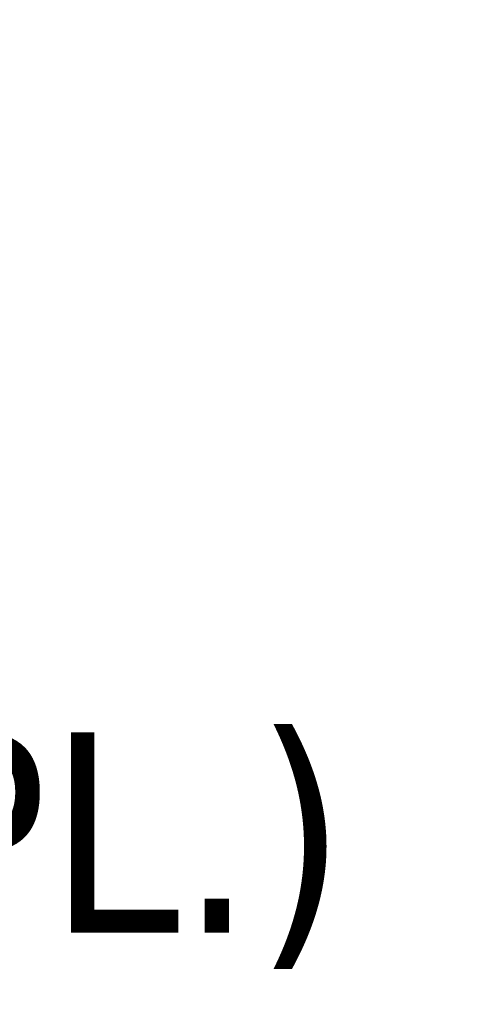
# Model space of a CAD drawing. Header units: inches. Extents: x 8 to 265, y 5 to 155.
# Tile 119 of 152: x 234.63 to 237.14, y 30.33 to 35.84. Entities that reach past the tile are written whole.
import ezdxf

# ---------------------------------------------------------------- set-up
doc = ezdxf.new("R2010")
doc.units = ezdxf.units.IN
doc.header["$LTSCALE"] = 16
doc.header["$MEASUREMENT"] = 0
doc.layers.add('Symbol (ANSI)', color=7, linetype='Continuous', lineweight=5)
doc.styles.add('TAHOMA', font='tahoma.ttf')
doc.dimstyles.new('Default (ANSI)$7', dxfattribs={"dimscale": 16, "dimtxt": 0.07, "dimasz": 0.098425, "dimexe": 0.125, "dimexo": 0.0625, "dimgap": 0.031496, "dimtad": 0, "dimtih": 1, "dimtoh": 1, "dimrnd": 1e-08, "dimzin": 0, "dimdsep": 46, "dimtxsty": 'TAHOMA', "dimcen": 0.09, "dimdle": 0.393701, "dimclrd": 256, "dimclre": 256, "dimclrt": 256, "dimadec": 0, "dimazin": 0, "dimtfac": 1, "dimtofl": 0, "dimtmove": 0, "dimatfit": 3, "dimfxl": 1, "dimtolj": 1, "dimtzin": 0, "dimlwd": -1, "dimlwe": -1, "dimarcsym": 0})

msp = doc.modelspace()

# ---------------------------------------------------------------- texts
at = {"layer": 'Symbol (ANSI)', "insert": (222.4864, 32.1128), "char_height": 1.12, "width": 14.784181, "attachment_point": 4, "line_spacing_factor": 0.987884, "style": 'TAHOMA'}
msp.add_mtext('{\\fTahoma|b0|i0;3/8-16 X 5/8"\\P\\fTahoma|b0|i0;COLLAR STUD (8 PL.)}', dxfattribs=at)

# ---------------------------------------------------------------- leaders
at = {"layer": 'Symbol (ANSI)', "annotation_type": 0, "has_hookline": 1, "hookline_direction": 0, "text_width": 14.6563}
msp.add_leader([(217.5964, 35.8364), (220.4076, 32.1128), (221.9824, 32.1128)], dimstyle='Default (ANSI)$7', override={"dimtad": 0}, dxfattribs=at)

doc.saveas('drawing.dxf')
